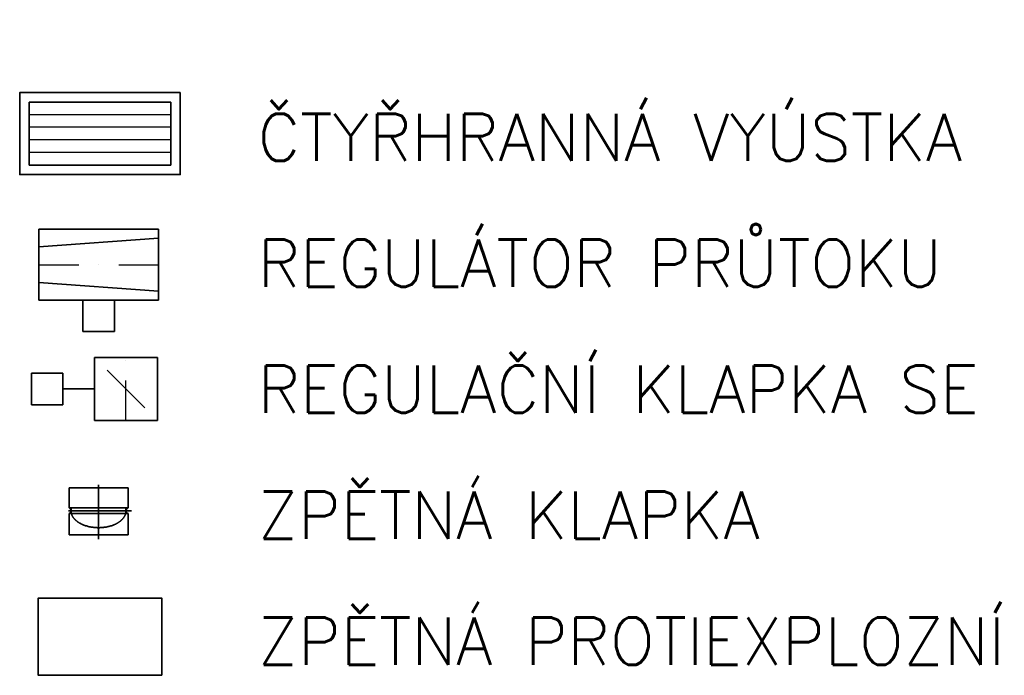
# Model space of a CAD drawing. Header units: millimetres. Extents: x 161070 to 520640, y 9197 to 248394.
# Tile 116 of 137: x 224066 to 227192, y 121211 to 123293. Entities that reach past the tile are written whole.
import ezdxf

# ---------------------------------------------------------------- set-up
doc = ezdxf.new("R2010")
doc.units = ezdxf.units.MM
doc.header["$LTSCALE"] = 10
doc.linetypes.add('DASHDOT', pattern=[25.4, 12.7, -6.35, 0, -6.35])
doc.linetypes.add('DASHED', pattern=[19.05, 12.7, -6.35])
doc.layers.add('VZT Odvod', color=5, linetype='Continuous', lineweight=35)
doc.layers.add('VZT-Popis1', color=1, linetype='Continuous', lineweight=25)
doc.styles.add('SIMPLEX', font='simplex.shx', dxfattribs={"width": 0.8})

# ---------------------------------------------------------------- blocks, each defined once
blk = doc.blocks.new('*U3548', base_point=(225, 100))
at = {"color": 0, "linetype": 'ByBlock', "lineweight": -2}
for points in [[(0, 200), (0, 0)], [(0, 200), (450, 200)], [(450, 200), (450, 0)], [(0, 0), (450, 0)]]:
    blk.add_lwpolyline(points, dxfattribs=at)
at = {"color": 2, "linetype": 'ByBlock', "lineweight": 25}
for points in [[(0, 160), (450, 160)], [(0, 120), (450, 120)], [(0, 80), (450, 80)], [(0, 40), (450, 40)]]:
    blk.add_lwpolyline(points, dxfattribs=at)
blk = doc.blocks.new('*U2949', base_point=(0, 190))
at = {"color": 0, "linetype": 'ByBlock', "lineweight": -2}
for p, q in [((-112.5, 380), (-112.5, 0)), ((112.5, 380), (-112.5, 380)), ((-56.25, 380), (-84.375, 0)), ((56.25, 380), (84.375, 0)), ((112.5, 0), (112.5, 380)), ((212.5, 240), (112.5, 240)), ((112.5, 240), (112.5, 140)), ((212.5, 140), (212.5, 240)), ((112.5, 140), (212.5, 140)), ((-112.5, 0), (112.5, 0))]:
    blk.add_line(p, q, dxfattribs=at)
at = {"color": 2, "linetype": 'DASHDOT', "lineweight": 25}
blk.add_line((0, 380), (0, 0), dxfattribs=at)
blk = doc.blocks.new('*U2175', base_point=(200, 100))
at = {"color": 0, "linetype": 'ByBlock', "lineweight": -2}
for p, q in [((150, 300), (50, 300)), ((50, 300), (50, 200)), ((150, 200), (150, 300)), ((50, 200), (100, 200)), ((100, 100), (100, 200)), ((100, 200), (150, 200))]:
    blk.add_line(p, q, dxfattribs=at)
for points in [[(0, 100), (0, -100)], [(200, 100), (0, 100)], [(200, 100), (200, -100)], [(160, 60), (40, -60)], [(200, -100), (0, -100)]]:
    blk.add_lwpolyline(points, dxfattribs=at)
at = {"color": 2, "linetype": 'DASHDOT', "lineweight": 25}
blk.add_lwpolyline([(0, 0), (200, 0)], dxfattribs=at)
blk = doc.blocks.new('*U3549', base_point=(99, 0))
at = {"color": 63, "linetype": 'DASHDOT', "ltscale": 2}
for p, q in [((50, 70), (50, -63.9)), ((-5, 0), (110, 0))]:
    blk.add_line(p, q, dxfattribs=at)
at = {"color": 0, "linetype": 'ByBlock', "lineweight": -2}
for p, q in [((1, 0), (1, 62.5)), ((1, 62.5), (44, 62.5)), ((44, 0), (44, 62.5)), ((56, 62.5), (101, 62.5)), ((56, 0), (56, 62.5)), ((101, 62.5), (101, 0)), ((1, 0), (1, -62.5)), ((44, 0), (44, -62.5)), ((56, 0), (56, -62.5)), ((101, -62.5), (101, 0)), ((1, -62.5), (44, -62.5)), ((56, -62.5), (101, -62.5))]:
    blk.add_line(p, q, dxfattribs=at)
for centre, start, end in [((50, 64.5), 198.7244, 341.2756), ((50, -64.5), 18.7244, 161.2756)]:
    blk.add_arc(centre, 6.34, start, end, dxfattribs=at)
at = {"color": 56, "linetype": 'DASHED', "ltscale": 2}
blk.add_ellipse((50, 0), major_axis=(0, 58.2), ratio=0.613637, start_param=3.023995, end_param=6.404865, dxfattribs=at)
at = {"color": 52, "linetype": 'ByBlock'}
blk.add_point((1, 0), dxfattribs=at)

msp = doc.modelspace()

# ---------------------------------------------------------------- linework, layer by layer
at = {"layer": 'VZT Odvod', "color": 2}
msp.add_lwpolyline([(224575.8, 123061.7), (224065.8, 123061.7), (224065.8, 122801.7), (224575.8, 122801.7)], close=True, dxfattribs=at)
at = {"layer": 'VZT Odvod'}
msp.add_lwpolyline([(224516.8, 121211.3), (224516.8, 121456.3), (224124.8, 121456.3), (224124.8, 121211.3)], close=True, dxfattribs=at)

# ---------------------------------------------------------------- block references
at = {"layer": 'VZT Odvod', "color": 2, "xscale": -1}
msp.add_blockref('*U3548', (224320.8, 122931.7), dxfattribs=at)
at = {"layer": 'VZT Odvod', "xscale": -1, "rotation": 89.99999999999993}
msp.add_blockref('*U2949', (224316.7, 122515.4), dxfattribs=at)
at = {"layer": 'VZT Odvod', "rotation": 89.99999999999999}
msp.add_blockref('*U2175', (224303.1, 122220.7), dxfattribs=at)
at = {"layer": 'VZT Odvod', "xscale": 1.5, "yscale": 1.5, "rotation": 270}
msp.add_blockref('*U3549', (224316.1, 121660.2), dxfattribs=at)

# ---------------------------------------------------------------- texts
at = {"layer": 'VZT-Popis1', "color": 7, "char_height": 150, "attachment_point": 7, "style": 'SIMPLEX'}
for s, insert in [('{\\W1;ČTYŘHRANNÁ VYÚSTKA}', (224821.4, 122844.9)), ('{\\W1;REGULÁTOR PRŮTOKU}', (224821.4, 122444.9)), ('{\\W1;REGULAČNÍ KLAPKA SE SERVOPOHONEM}', (224821.4, 122044.9)), ('{\\W1;ZPĚTNÁ KLAPKA}', (224821.4, 121644.9)), ('{\\W1;ZPĚTNÁ PROTIEXPLOZNÍ KLAPKA}', (224821.4, 121244.9))]:
    msp.add_mtext(s, dxfattribs=dict(at, insert=insert))

doc.saveas('drawing.dxf')
